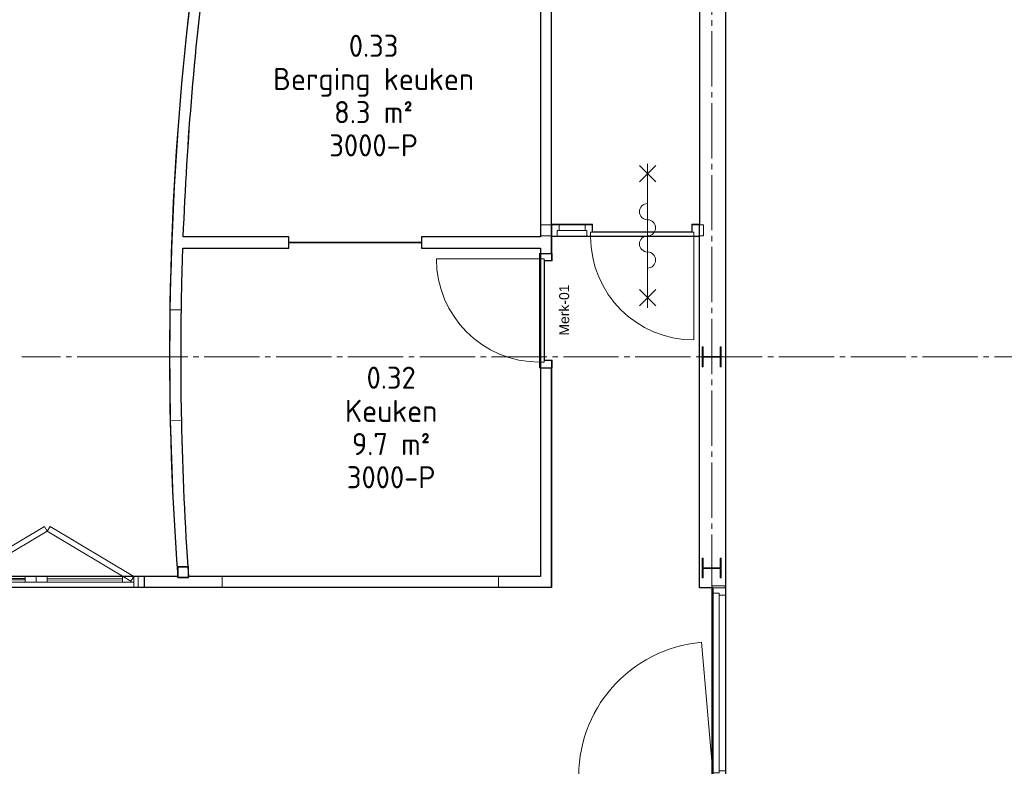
# Model space of a CAD drawing. Header units: millimetres. Extents: x -20518 to 270852, y -121463 to 37725.
# Tile 23 of 33: x 31425 to 40335, y 14282 to 21034. Entities that reach past the tile are written whole.
import ezdxf
from ezdxf.enums import TextEntityAlignment as Align

# ---------------------------------------------------------------- set-up
doc = ezdxf.new("R2010")
doc.units = ezdxf.units.MM
doc.linetypes.add('B0204', pattern=[650, 500, -50, 50, -50])
for name, color, linetype in [('21 Buitenwanden', 3, 'Continuous'), ('21 Buitenwanden Deuren', 7, 'Continuous'), ('22 C Binnenwanden', 2, 'Continuous'), ('22 C Binnenwanden Deuren', 7, 'Continuous'), ('22 C Binnenwanden Ramen', 7, 'Continuous'), ('28 Draagconstructies', 5, 'Continuous'), ('A Stramien', 8, 'Continuous'), ('Info Algemeen', 7, 'Continuous'), ('X-BT$1----_Ruimtegegevens', 7, 'Continuous')]:
    doc.layers.add(name, color=color, linetype=linetype)
doc.layers.add('BL$8-GO--polylijnen', color=10, linetype='Continuous', plot=False)
for name, color, linetype, lineweight in [('X-BT$23A__RuimteElement', 7, 'Continuous', 0), ('X-BT$23F__RuimteElement', 7, 'Continuous', 0), ('X-BT$23m2_RuimteElement', 7, 'Continuous', 0), ('X-BT$23NR__Ruimtenummer', 1, 'Continuous', 0), ('X-BT$23P__Algemeen', 1, 'Continuous', 0)]:
    doc.layers.add(name, color=color, linetype=linetype, lineweight=lineweight)
doc.styles.add('GENERATED_STYLE_2', font='arial.ttf')
doc.styles.add('Isocpeur', font='isocpeur.ttf')

# ---------------------------------------------------------------- blocks, each defined once
blk = doc.blocks.new('D1c 1 zij bi h 16_7')
at = {"layer": '22 C Binnenwanden Deuren', "linetype": 'Continuous', "lineweight": 0}
for p, q in [((-617.5, 0), (-617.5, 934)), ((-667.5, 0), (-600.5, 0)), ((-667.5, 0), (-667.5, -114)), ((-617.5, 0), (316.5, 0)), ((-617.5, -40), (-617.5, 0)), ((366.5, 0), (299.5, 0)), ((316.5, 0), (316.5, -40)), ((349.5, 0), (349.5, -54)), ((600.5, 0), (366.5, 0)), ((600.5, 0), (667.5, 0)), ((617.5, 0), (617.5, -54)), ((667.5, -114), (667.5, 0)), ((-667.5, -7), (-667.5, -107)), ((316.5, -40), (-617.5, -40)), ((-600.5, -40), (-600.5, -114)), ((299.5, -40), (299.5, -114)), ((349.5, -54), (617.5, -54)), ((366.5, -54), (366.5, -114)), ((600.5, -54), (600.5, -114)), ((667.5, -7), (667.5, -107)), ((667.5, -7), (667.5, -107)), ((-667.5, -114), (-600.5, -114)), ((366.5, -114), (299.5, -114)), ((600.5, -114), (366.5, -114)), ((600.5, -114), (667.5, -114))]:
    blk.add_line(p, q, dxfattribs=at)
blk.add_arc((-617.5, 0), 934, 0, 90, dxfattribs=at)
blk = doc.blocks.new('Wall_161_1', base_point=(85783.1, 20550.5))
at = {"layer": '22 C Binnenwanden', "linetype": 'Continuous', "lineweight": 0}
for p, q in [((84411.1, 20450.5), (84411.1, 20550.5)), ((84411.1, 20450.5), (84411.1, 20550.5)), ((85746.1, 20450.5), (85746.1, 20550.5))]:
    blk.add_line(p, q, dxfattribs=at)
at = {"layer": '22 C Binnenwanden', "linetype": 'Continuous', "lineweight": 0, "flags": 128}
for points in [[(84411.1, 20550.5), (84311.1, 20550.5)], [(84311.1, 20550.5), (84311.1, 20450.5)], [(85783.1, 20550.5), (85746.1, 20550.5)], [(85783.1, 20550.5), (85783.1, 20450.5)], [(84311.1, 20450.5), (84411.1, 20450.5)], [(85746.1, 20450.5), (85783.1, 20450.5)]]:
    blk.add_lwpolyline(points, dxfattribs=at)
at = {"layer": '22 C Binnenwanden', "linetype": 'Continuous', "lineweight": 0}
blk.add_point((84411.1, 20450.5), dxfattribs=at)
at = {"layer": '22 C Binnenwanden Deuren', "linetype": 'Continuous', "lineweight": 0, "zscale": 1000, "rotation": 180}
blk.add_blockref('D1c 1 zij bi h 16_7', (85078.6, 20443.5), dxfattribs=at)
blk = doc.blocks.new('Simple Window Opening')
at = {"layer": '22 C Binnenwanden Ramen', "linetype": 'Continuous', "lineweight": 0}
for p, q in [((-498.7, -75), (-500.4, 25)), ((498.7, -75), (500.4, 25))]:
    blk.add_line(p, q, dxfattribs=at)
for radius in [28389.6, 28289.6]:
    blk.add_arc((0, -28360.2), radius, 88.98996, 91.01004, dxfattribs=at)
blk = doc.blocks.new('Wall_162_1', base_point=(81472.3, 24198.1))
at = {"layer": '22 C Binnenwanden', "linetype": 'Continuous', "lineweight": 0}
for radius, start, end in [(28389.6, 170.15935, 179.15469), (28289.6, 170.15962, 172.30673), (28289.6, 172.51105, 177.81794), (28289.6, 178.0206, 179.15469), (28389.6, 181.17477, 184.02588), (28289.6, 181.17477, 184.04014)]:
    blk.add_arc((109345.7, 19363.3), radius, start, end, dxfattribs=at)
at = {"layer": '22 C Binnenwanden Ramen', "linetype": 'Continuous', "lineweight": 0, "xscale": -1, "zscale": 1000, "rotation": 90.16473005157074}
blk.add_blockref('Simple Window Opening', (80985.6, 19281.8), dxfattribs=at)
blk = doc.blocks.new('Simple Window Opening_2')
at = {"layer": '22 C Binnenwanden Ramen', "linetype": 'Continuous', "lineweight": 0}
for p, q in [((-1250, 25), (-1250, -75)), ((-1250, 25), (1250, 25)), ((1250, 25), (1250, -75)), ((-1250, -75), (1250, -75))]:
    blk.add_line(p, q, dxfattribs=at)
blk = doc.blocks.new('Wall_183_1', base_point=(80726.9, 17270.2))
at = {"layer": '22 C Binnenwanden', "linetype": 'Continuous', "lineweight": 0, "flags": 128}
for points in [[(81026.2, 17370.2), (80726.9, 17370.2)], [(80726.9, 17270.2), (80726.9, 17370.2)], [(81428.3, 17370.2), (81126.4, 17370.2)], [(84308.1, 17370.2), (83928.3, 17370.2)], [(80726.9, 17270.2), (81428.3, 17270.2)], [(83928.3, 17270.2), (84408.1, 17270.2)]]:
    blk.add_lwpolyline(points, dxfattribs=at)
at = {"layer": '22 C Binnenwanden Ramen', "linetype": 'Continuous', "lineweight": 0, "xscale": -1, "zscale": 1000, "rotation": 180}
blk.add_blockref('Simple Window Opening_2', (82678.3, 17295.2), dxfattribs=at)
blk = doc.blocks.new('R1a hout 16')
at = {"layer": '22 C Binnenwanden Ramen', "linetype": 'Continuous', "lineweight": 0}
for p, q in [((-2209.6, 0), (-2209.6, -50)), ((-2109.6, 0), (-2209.6, 0)), ((-2109.6, 0), (-1426.8, 0)), ((-2109.6, -50), (-2109.6, 0)), ((-1426.8, 0), (-1426.8, -50)), ((-1326.8, 0), (-1426.8, 0)), ((-1326.8, 0), (-1326.8, -50)), ((-1226.8, 0), (-1326.8, 0)), ((-544, 0), (-1226.8, 0)), ((-1226.8, -50), (-1226.8, 0)), ((-544, 0), (-544, -50)), ((-444, 0), (-544, 0)), ((-444, 0), (-444, -50)), ((-344, 0), (-444, 0)), ((-344, 0), (338.8, 0)), ((-344, -50), (-344, 0)), ((338.8, 0), (338.8, -50)), ((438.8, 0), (338.8, 0)), ((538.8, 0), (438.8, 0)), ((438.8, -50), (438.8, 0)), ((538.8, 0), (1221.6, 0)), ((538.8, -50), (538.8, 0)), ((1221.6, 0), (1221.6, -50)), ((1321.6, 0), (1221.6, 0)), ((1421.6, 0), (1321.6, 0)), ((1321.6, -50), (1321.6, 0)), ((2104.4, 0), (1421.6, 0)), ((1421.6, -50), (1421.6, 0)), ((2104.4, 0), (2104.4, -50)), ((2204.4, 0), (2104.4, 0)), ((2244.2, 0), (2204.4, 0)), ((2204.4, -50), (2204.4, 0)), ((-2209.6, 0), (-2244.2, 0)), ((-2209.6, -50), (-2109.6, -50)), ((-2209.6, -100), (-2209.6, -50)), ((-2209.6, -50.1), (-1478.5, -50.1)), ((-1426.8, -19), (-2109.6, -19)), ((-2109.6, -31), (-1426.8, -31)), ((-2109.6, -50), (-1426.8, -50)), ((-1478.5, -50.1), (-1326.8, -50.1)), ((-1426.8, -50), (-1326.8, -50)), ((-1326.8, -50), (-1226.8, -50)), ((-1326.8, -50.1), (-444, -50.1)), ((-544, -19), (-1226.8, -19)), ((-1226.8, -31), (-544, -31)), ((-544, -50), (-1226.8, -50)), ((-595.7, -50.1), (-444, -50.1)), ((-544, -50), (-444, -50)), ((-521, -50.1), (-521, -50)), ((-521, -59.9), (-521, -50.1)), ((-521, -60), (-521, -59.9)), ((-521, -60), (-517.4, -60)), ((-517.2, -89), (-519.9, -90.1)), ((-517.4, -60), (-507.5, -60)), ((-517.2, -89), (-503.7, -89)), ((-507.5, -60), (-494, -60)), ((-504, -60.1), (-504, -60)), ((-504, -88.8), (-504, -60.1)), ((-504, -88.9), (-504, -88.8)), ((-504, -88.9), (-501, -88.9)), ((-503.7, -89), (-499.7, -89)), ((-502.7, -88.9), (-502.7, -88.9)), ((-502.7, -89), (-502.7, -88.9)), ((-501, -88.9), (-494, -88.9)), ((-499.7, -89), (-494.2, -89)), ((-494.2, -89), (-488.6, -89)), ((-494, -60), (-480.5, -60)), ((-494, -88.9), (-486.9, -88.9)), ((-488.6, -89), (-484.4, -89)), ((-486.9, -88.9), (-484, -88.9)), ((-485.2, -88.9), (-485.2, -88.9)), ((-485.2, -89), (-485.2, -88.9)), ((-484.4, -89), (-482.7, -89)), ((-484, -60.1), (-484, -60)), ((-484, -88.8), (-484, -60.1)), ((-484, -88.9), (-484, -88.8)), ((-482.7, -89), (-480, -90.1)), ((-480.5, -60), (-470.6, -60)), ((-470.6, -60), (-467, -60)), ((-467, -50.1), (-467, -50)), ((-467, -59.9), (-467, -50.1)), ((-467, -60), (-467, -59.9)), ((-444, -50), (-344, -50)), ((438.8, -50.1), (-444, -50.1)), ((-292.2, -50.1), (-444, -50.1)), ((-421, -50.1), (-421, -50)), ((-421, -59.9), (-421, -50.1)), ((-421, -60), (-421, -59.9)), ((-417.4, -60), (-421, -60)), ((-407.5, -60), (-417.4, -60)), ((-405.2, -89), (-408, -90.1)), ((-394, -60), (-407.5, -60)), ((-403.5, -89), (-405.2, -89)), ((-404, -60.1), (-404, -60)), ((-404, -88.8), (-404, -60.1)), ((-404, -88.9), (-404, -88.8)), ((-401, -88.9), (-404, -88.9)), ((-399.4, -89), (-403.5, -89)), ((-402.7, -88.9), (-402.7, -88.9)), ((-402.7, -89), (-402.7, -88.9)), ((-394, -88.9), (-401, -88.9)), ((-393.8, -89), (-399.4, -89)), ((-380.5, -60), (-394, -60)), ((-386.9, -88.9), (-394, -88.9)), ((-388.3, -89), (-393.8, -89)), ((-384.2, -89), (-388.3, -89)), ((-384, -88.9), (-386.9, -88.9)), ((-385.2, -88.9), (-385.2, -88.9)), ((-385.2, -89), (-385.2, -88.9)), ((-370.7, -89), (-384.2, -89)), ((-384, -60.1), (-384, -60)), ((-384, -88.8), (-384, -60.1)), ((-384, -88.9), (-384, -88.8)), ((-370.6, -60), (-380.5, -60)), ((-370.7, -89), (-368.1, -90.1)), ((-367, -60), (-370.6, -60)), ((-367, -50.1), (-367, -50)), ((-367, -59.9), (-367, -50.1)), ((-367, -60), (-367, -59.9)), ((338.8, -19), (-344, -19)), ((-344, -31), (338.8, -31)), ((-344, -50), (338.8, -50)), ((338.8, -50), (438.8, -50)), ((438.8, -50), (538.8, -50)), ((1321.6, -50.1), (438.8, -50.1)), ((590.6, -50.1), (438.8, -50.1)), ((1221.6, -19), (538.8, -19)), ((538.8, -31), (1221.6, -31)), ((538.8, -50), (1221.6, -50)), ((1221.6, -50), (1321.6, -50)), ((1321.6, -50), (1421.6, -50)), ((1473.3, -50.1), (1321.6, -50.1)), ((2104.4, -19), (1421.6, -19)), ((1421.6, -31), (2104.4, -31)), ((2104.4, -50), (1421.6, -50)), ((2204.4, -50.1), (1473.3, -50.1)), ((2104.4, -50), (2204.4, -50)), ((2204.4, -50), (2204.4, -100)), ((-2244.2, -100), (-2209.6, -100)), ((-519.9, -90.1), (-521, -92.7)), ((-521, -92.7), (-519.9, -95.4)), ((-519.9, -95.4), (-517.2, -96.5)), ((-517.2, -96.5), (-503.7, -96.5)), ((-504, -96.7), (-501, -96.7)), ((-504, -96.7), (-504, -96.7)), ((-504, -98.9), (-504, -96.7)), ((-504, -99), (-504, -98.9)), ((-504, -99), (-501, -99)), ((-503.7, -96.5), (-499.7, -96.5)), ((-502.7, -96.7), (-502.7, -96.5)), ((-502.7, -96.5), (-502.7, -96.5)), ((-501, -96.7), (-494, -96.7)), ((-501, -99), (-494, -99)), ((-499.7, -96.5), (-494.2, -96.5)), ((-494.2, -96.5), (-488.6, -96.5)), ((-494, -96.7), (-486.9, -96.7)), ((-494, -99), (-486.9, -99)), ((-488.6, -96.5), (-484.4, -96.5)), ((-486.9, -96.7), (-484, -96.7)), ((-486.9, -99), (-484, -99)), ((-485.2, -96.7), (-485.2, -96.5)), ((-485.2, -96.5), (-485.2, -96.5)), ((-484.4, -96.5), (-482.7, -96.5)), ((-484, -96.7), (-484, -96.7)), ((-484, -98.9), (-484, -96.7)), ((-484, -99), (-484, -98.9)), ((-480, -95.4), (-482.7, -96.5)), ((-480, -90.1), (-478.9, -92.7)), ((-478.9, -92.7), (-480, -95.4)), ((-408, -90.1), (-409.1, -92.7)), ((-409.1, -92.7), (-408, -95.4)), ((-408, -95.4), (-405.2, -96.5)), ((-403.5, -96.5), (-405.2, -96.5)), ((-401, -96.7), (-404, -96.7)), ((-404, -96.7), (-404, -96.7)), ((-404, -98.9), (-404, -96.7)), ((-404, -99), (-404, -98.9)), ((-401, -99), (-404, -99)), ((-399.4, -96.5), (-403.5, -96.5)), ((-402.7, -96.7), (-402.7, -96.5)), ((-402.7, -96.5), (-402.7, -96.5)), ((-394, -96.7), (-401, -96.7)), ((-394, -99), (-401, -99)), ((-393.8, -96.5), (-399.4, -96.5)), ((-386.9, -96.7), (-394, -96.7)), ((-386.9, -99), (-394, -99)), ((-388.3, -96.5), (-393.8, -96.5)), ((-384.2, -96.5), (-388.3, -96.5)), ((-384, -96.7), (-386.9, -96.7)), ((-384, -99), (-386.9, -99)), ((-385.2, -96.7), (-385.2, -96.5)), ((-385.2, -96.5), (-385.2, -96.5)), ((-370.7, -96.5), (-384.2, -96.5)), ((-384, -96.7), (-384, -96.7)), ((-384, -98.9), (-384, -96.7)), ((-384, -99), (-384, -98.9)), ((-368.1, -95.4), (-370.7, -96.5)), ((-368.1, -90.1), (-367, -92.7)), ((-367, -92.7), (-368.1, -95.4)), ((2204.4, -100), (2244.2, -100))]:
    blk.add_line(p, q, dxfattribs=at)
blk = doc.blocks.new('DV2 16')
at = {"layer": '22 C Binnenwanden Deuren', "linetype": 'Continuous', "lineweight": 0}
for p, q in [((-1449.9, 454), (-2207, 0)), ((-1424.2, 411.2), (-1449.9, 454)), ((-1398.5, 454), (-1424.2, 411.2)), ((-641.4, 0), (-1398.5, 454)), ((-2181.3, -42.9), (-1424.2, 411.2)), ((-1424.2, 411.2), (-667.1, -42.9)), ((-241.4, 340.2), (-219.6, 385.2)), ((-219.6, 385.2), (574.7, 0)), ((574.7, 0), (1369, 385.2)), ((1369, 385.2), (1390.9, 340.2)), ((1390.9, 340.2), (1412.7, 385.2)), ((1412.7, 385.2), (2207, 0)), ((552.9, -45), (-241.4, 340.2)), ((1390.9, 340.2), (596.5, -45)), ((2185.2, -45), (1390.9, 340.2)), ((-2207, 0), (-2247, 0)), ((-2247, 0), (-2247, -100)), ((-2207, -100), (-2207, 0)), ((-2207, 0), (-2181.3, -42.9)), ((-667.1, -42.9), (-641.4, 0)), ((574.7, 0), (552.9, -45)), ((596.5, -45), (574.7, 0)), ((2207, 0), (2185.2, -45)), ((2247, 0), (2207, 0)), ((2207, 0), (2207, -100)), ((2247, -100), (2247, 0)), ((-2247, -100), (-2207, -100)), ((2207, -100), (2247, -100))]:
    blk.add_line(p, q, dxfattribs=at)
blk = doc.blocks.new('Wall_186_1', base_point=(76173.6, 17271))
at = {"layer": '22 C Binnenwanden', "linetype": 'Continuous', "lineweight": 0, "flags": 128}
for points in [[(80722.2, 17369.2), (80667.6, 17369.3)], [(80722.1, 17269.2), (80722.2, 17369.2)], [(80667.6, 17269.3), (80722.1, 17269.2)]]:
    blk.add_lwpolyline(points, dxfattribs=at)
at = {"layer": '22 C Binnenwanden Deuren', "linetype": 'Continuous', "lineweight": 0, "xscale": -1, "zscale": 1000, "rotation": 359.9783085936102}
blk.add_blockref('DV2 16', (78420.7, 17370.1), dxfattribs=at)
at = {"layer": '22 C Binnenwanden Ramen', "linetype": 'Continuous', "lineweight": 0, "xscale": -1, "zscale": 1000, "rotation": 359.9783085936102}
blk.add_blockref('R1a hout 16', (78418.1, 17370.1), dxfattribs=at)
blk = doc.blocks.new('Wall_272_1', base_point=(85861.6, 17286.7))
at = {"layer": '22 C Binnenwanden', "linetype": 'Continuous', "lineweight": 0, "flags": 128}
for points in [[(85979.1, 17286.7), (85861.6, 17286.7)], [(85861.6, 17286.7), (85861.6, 17268.7)], [(85979.1, 17268.7), (85979.1, 17286.7)], [(85861.6, 17268.7), (85979.1, 17268.7)]]:
    blk.add_lwpolyline(points, dxfattribs=at)
blk = doc.blocks.new('D1a bi h 16_28')
at = {"layer": '22 C Binnenwanden Deuren', "linetype": 'Continuous', "lineweight": 0}
for p, q in [((-467, 0), (-467, 934)), ((-517, 0), (-450, 0)), ((-517, 0), (-517, -114)), ((-467, 0), (467, 0)), ((-467, -40), (-467, 0)), ((450, 0), (517, 0)), ((467, 0), (467, -40)), ((517, -114), (517, 0)), ((-517, -7), (-517, -107)), ((467, -40), (-467, -40)), ((-450, -40), (-450, -114)), ((450, -40), (450, -114)), ((517, -7), (517, -107)), ((517, -7), (517, -107)), ((-517, -114), (-450, -114)), ((450, -114), (517, -114))]:
    blk.add_line(p, q, dxfattribs=at)
blk.add_arc((-467, 0), 934, 0, 90, dxfattribs=at)
blk = doc.blocks.new('Deur en raam marker 16+_137')
blk = doc.blocks.new('Wall_303_1', base_point=(84408.1, 17270.2))
for p, q in [((84308.1, 20292.2), (84408.1, 20292.2)), ((84308.1, 19258.2), (84408.1, 19258.2)), ((84308.1, 19258.2), (84408.1, 19258.2))]:
    blk.add_line(p, q)
at = {"flags": 128}
for points in [[(84308.1, 24150.5), (84308.1, 23150.5)], [(84408.1, 23150.5), (84408.1, 24150.5)], [(84308.1, 23050.5), (84308.1, 20440.5)], [(84408.1, 20292.2), (84408.1, 23050.5)], [(84308.1, 20340.5), (84308.1, 20292.2)], [(84308.1, 19258.2), (84308.1, 17370.2)], [(84408.1, 17270.2), (84408.1, 19258.2)]]:
    blk.add_lwpolyline(points, dxfattribs=at)
blk.add_point((84308.1, 19258.2))
at = {"xscale": -0.9999999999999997, "zscale": 1000, "rotation": 89.99973063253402}
blk.add_blockref('D1a bi h 16_28', (84301.1, 19775.2), dxfattribs=at)
ref = blk.add_blockref('Deur en raam marker 16+_137', (84308.1, 19775.2), dxfattribs=dict(rotation=89.99973063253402))
ref.add_attrib('AC_WIDO_ID', 'Merk-01', dxfattribs={"height": 90, "rotation": 89.99973, "style": 'GENERATED_STYLE_2'}).set_placement((84595.3, 19549.3), align=Align.BOTTOM_LEFT)
blk = doc.blocks.new('Wall_340_1', base_point=(81073, 20340.5))
at = {"layer": '22 C Binnenwanden', "linetype": 'Continuous', "lineweight": 0, "flags": 128}
for points in [[(82032.6, 20440.5), (81076.6, 20440.5)], [(82032.6, 20340.5), (82032.6, 20440.5)], [(81073, 20340.5), (82032.6, 20340.5)]]:
    blk.add_lwpolyline(points, dxfattribs=at)
blk = doc.blocks.new('Wall_341_1', base_point=(84408.1, 20440.5))
at = {"layer": '22 C Binnenwanden', "linetype": 'Continuous', "lineweight": 0, "flags": 128}
for points in [[(84308.1, 20440.5), (83232.4, 20440.5)], [(83232.4, 20440.5), (83232.4, 20340.5)], [(83232.4, 20340.5), (84308.1, 20340.5)]]:
    blk.add_lwpolyline(points, dxfattribs=at)
blk = doc.blocks.new('Wall_559_1', base_point=(85858.1, 19357.1))
at = {"layer": '21 Buitenwanden', "linetype": 'Continuous', "lineweight": 0, "flags": 128}
for points in [[(85747.6, 30767.6), (85747.6, 19357.1)], [(85985.6, 19357.1), (85985.6, 30529.6)]]:
    blk.add_lwpolyline(points, dxfattribs=at)
blk = doc.blocks.new('D2c 2 zij bi h 16_4')
at = {"layer": '21 Buitenwanden Deuren', "linetype": 'Continuous', "lineweight": 0}
for p, q in [((-1217, 0), (-2429.4, 106.1)), ((1217, 0), (2429.4, 106.1)), ((-1200, 0), (-2923.2, 0)), ((-2923.2, 0), (-2923.2, -9)), ((-2873.2, 0), (-2873.2, -54)), ((-1267, 0), (-1200, 0)), ((-1250, 0), (-1250, -54)), ((-1217, 0), (1217, 0)), ((-1217, -40), (-1217, 0)), ((0, 0), (0, -40)), ((1267, 0), (1200, 0)), ((1217, 0), (1217, -40)), ((1250, 0), (1250, -54)), ((2856.2, 0), (1267, 0)), ((2856.2, 0), (2923.2, 0)), ((2873.2, 0), (2873.2, -54)), ((2923.2, 0), (2923.2, -9)), ((-2923.2, -9), (-2923.2, -84)), ((-2923.2, -84), (-2923.2, -106)), ((-2873.2, -54), (-1250, -54)), ((-2856.2, -54), (-2856.2, -114)), ((-1267, -54), (-1267, -114)), ((1217, -40), (-1217, -40)), ((-1200, -40), (-1200, -114)), ((1200, -40), (1200, -114)), ((1250, -54), (2873.2, -54)), ((1267, -54), (1267, -114)), ((2856.2, -54), (2856.2, -114)), ((2923.2, -9), (2923.2, -84)), ((2923.2, -84), (2923.2, -106)), ((-2923.2, -106), (-2923.2, -114)), ((-1200, -114), (-2923.2, -114)), ((-1267, -114), (-1200, -114)), ((1267, -114), (1200, -114)), ((2856.2, -114), (1267, -114)), ((2856.2, -114), (2923.2, -114)), ((2923.2, -106), (2923.2, -114))]:
    blk.add_line(p, q, dxfattribs=at)
for centre, start, end in [((-1217, 0), 0, 175), ((1217, 0), 5, 180)]:
    blk.add_arc(centre, 1217, start, end, dxfattribs=at)
for p in [(-2923.2, 0), (-2923.2, -114)]:
    blk.add_point(p, dxfattribs=at)
blk = doc.blocks.new('Wall_563_1', base_point=(85858.1, 8057.1))
at = {"layer": '21 Buitenwanden', "linetype": 'Continuous', "lineweight": 0}
for p, q in [((85747.6, 17268.7), (85760.1, 17268.7)), ((85760.1, 17268.7), (85772.6, 17268.7)), ((85772.6, 17268.7), (85847.6, 17268.7)), ((85847.6, 17268.7), (85871.6, 17268.7)), ((85871.6, 17268.7), (85880.6, 17268.7)), ((85880.6, 17268.7), (85955.6, 17268.7)), ((85955.6, 17268.7), (85977.6, 17268.7)), ((85977.6, 17268.7), (85985.6, 17268.7)), ((85747.6, 11422.3), (85760.1, 11422.3)), ((85760.1, 11422.3), (85772.6, 11422.3)), ((85772.6, 11422.3), (85847.6, 11422.3)), ((85847.6, 11422.3), (85871.6, 11422.3)), ((85871.6, 11422.3), (85880.6, 11422.3)), ((85880.6, 11422.3), (85955.6, 11422.3)), ((85955.6, 11422.3), (85977.6, 11422.3)), ((85977.6, 11422.3), (85985.6, 11422.3))]:
    blk.add_line(p, q, dxfattribs=at)
at = {"layer": '21 Buitenwanden', "linetype": 'Continuous', "lineweight": 0, "flags": 128}
for points in [[(85747.6, 19357.1), (85747.6, 17268.7)], [(85985.6, 17268.7), (85985.6, 19357.1)], [(85747.6, 11422.3), (85747.6, 7946.6)], [(85985.6, 8184.6), (85985.6, 11422.3)]]:
    blk.add_lwpolyline(points, dxfattribs=at)
at = {"layer": '21 Buitenwanden Deuren', "linetype": 'Continuous', "lineweight": 0, "zscale": 1000, "rotation": 90}
blk.add_blockref('D2c 2 zij bi h 16_4', (85871.6, 14345.5), dxfattribs=at)
blk = doc.blocks.new('Column_1_1', base_point=(85858.1, 19356.6))
at = {"layer": '28 Draagconstructies', "linetype": 'Continuous', "lineweight": 0}
for p, q in [((85782.1, 19446.6), (85772.6, 19446.6)), ((85772.6, 19446.6), (85772.6, 19356.6)), ((85782.1, 19359.6), (85782.1, 19446.6)), ((85943.6, 19446.6), (85934.1, 19446.6)), ((85934.1, 19446.6), (85934.1, 19359.6)), ((85943.6, 19266.6), (85943.6, 19446.6)), ((85772.6, 19356.6), (85772.6, 19266.6)), ((85934.1, 19359.6), (85782.1, 19359.6)), ((85782.1, 19266.6), (85782.1, 19353.6)), ((85782.1, 19353.6), (85934.1, 19353.6)), ((85934.1, 19353.6), (85934.1, 19266.6)), ((85772.6, 19266.6), (85782.1, 19266.6)), ((85934.1, 19266.6), (85943.6, 19266.6))]:
    blk.add_line(p, q, dxfattribs=at)
blk = doc.blocks.new('Column_8_1', base_point=(85858.139, 17446.497))
at = {"layer": '28 Draagconstructies', "linetype": 'Continuous', "lineweight": 0}
for p, q in [((85782.139, 17536.497), (85772.639, 17536.497)), ((85772.639, 17536.497), (85772.639, 17446.497)), ((85782.139, 17449.497), (85782.139, 17536.497)), ((85943.639, 17536.497), (85934.139, 17536.497)), ((85934.139, 17536.497), (85934.139, 17449.497)), ((85943.639, 17356.497), (85943.639, 17536.497)), ((85772.639, 17446.497), (85772.639, 17356.497)), ((85934.139, 17449.497), (85782.139, 17449.497)), ((85782.139, 17356.497), (85782.139, 17443.497)), ((85782.139, 17443.497), (85934.139, 17443.497)), ((85934.139, 17443.497), (85934.139, 17356.497)), ((85772.639, 17356.497), (85782.139, 17356.497)), ((85934.139, 17356.497), (85943.639, 17356.497))]:
    blk.add_line(p, q, dxfattribs=at)
blk = doc.blocks.new('Standard grid marker_2')
at = {"layer": 'A Stramien', "linetype": 'B0204', "lineweight": 0}
blk.add_line((1000, 0), (38553.1, 0), dxfattribs=at)
at = {"layer": 'A Stramien', "lineweight": 0, "style": 'GENERATED_STYLE_2'}
blk.add_attdef('AC_MarkerText_1', text='', height=175, rotation=270, dxfattribs=at).set_placement((-379.3, 86.4), align=Align.BOTTOM_LEFT)
blk = doc.blocks.new('2D Brw 30 min zelfsl 16+')
at = {"layer": 'Info Algemeen', "linetype": 'Continuous', "lineweight": 0}
for p, q in [((-652, 0), (648, 0)), ((-638, 74), (-490, -74)), ((-638, -74), (-490, 74)), ((630, 74), (482, -74)), ((630, -74), (482, 74))]:
    blk.add_line(p, q, dxfattribs=at)
for centre, start, end in [((-220.9, 0), 180, 0), ((-75, 0), 0, 180), ((71, 0), 180, 0), ((216.9, 0), 0, 180)]:
    blk.add_arc(centre, 73, start, end, dxfattribs=at)
blk = doc.blocks.new('2D Koker vierkant 16+')
at = {"layer": '21 Buitenwanden', "linetype": 'Continuous', "lineweight": 0}
for p, q in [((0, 95), (0, 50)), ((4, 93), (4, 46)), ((95, 100), (5, 100)), ((93, 96), (7, 96)), ((96, 7), (96, 93)), ((100, 5), (100, 95)), ((0, 50), (0, 5)), ((4, 46), (4, 7)), ((5, 0), (95, 0)), ((7, 4), (93, 4))]:
    blk.add_line(p, q, dxfattribs=at)
for centre, radius, start, end in [((5, 95), 5, 90, 180), ((7, 93), 3, 90, 180), ((93, 93), 3, 0, 90), ((95, 95), 5, 0, 90), ((5, 5), 5, 180, 270), ((7, 7), 3, 180, 270), ((93, 7), 3, 270, 0), ((95, 5), 5, 270, 0)]:
    blk.add_arc(centre, radius, start, end, dxfattribs=at)
blk = doc.blocks.new('Standard grid marker_10')
at = {"layer": 'A Stramien', "linetype": 'B0204', "lineweight": 0}
for q in [(0, 0), (27356.6, 0)]:
    blk.add_line((1000, 0), q, dxfattribs=at)
at = {"layer": 'A Stramien', "lineweight": 0, "style": 'GENERATED_STYLE_2'}
blk.add_attdef('AC_MarkerText_1', text='', height=175, dxfattribs=at).set_placement((28540.2, -129.3), align=Align.BOTTOM_LEFT)
blk = doc.blocks.new('Ruimtefunctie')
at = {"layer": 'X-BT$23A__RuimteElement', "style": 'Isocpeur', "width": 0.94}
blk.add_attdef('RUIMTEFUNCTIE-A', text='', height=200, dxfattribs=at).set_placement((0, -600), align=Align.MIDDLE_CENTER)
at = {"layer": 'X-BT$23F__RuimteElement', "style": 'Isocpeur', "width": 0.94}
blk.add_attdef('RUIMTEFUNCTIE', text='', height=200, dxfattribs=at).set_placement((0, 300), align=Align.MIDDLE_CENTER)
at = {"layer": 'X-BT$23m2_RuimteElement', "style": 'Isocpeur', "width": 0.94}
blk.add_attdef('RUIMTEFUNCTIE-B', text='', height=200, dxfattribs=at).set_placement((0, 0), align=Align.MIDDLE_CENTER)
at = {"layer": 'X-BT$23NR__Ruimtenummer', "style": 'Isocpeur', "width": 0.94}
blk.add_attdef('RUIMTENUMMER', text='', height=200, dxfattribs=at).set_placement((0, 600), align=Align.MIDDLE_CENTER)
at = {"layer": 'X-BT$23P__Algemeen', "style": 'Isocpeur', "width": 0.94}
blk.add_attdef('PEILMAAT', text='', height=200, dxfattribs=at).set_placement((0, -300), align=Align.MIDDLE_CENTER)

msp = doc.modelspace()

# ---------------------------------------------------------------- linework, layer by layer
at = {"layer": '22 C Binnenwanden', "linetype": 'Continuous', "lineweight": 0}
for p, q in [((32456.9, 15898.1), (32456.9, 15998.1)), ((32456.9, 15998.1), (32496.9, 15998.1)), ((32496.9, 15998.1), (32496.9, 15898.1)), ((32496.9, 15898.1), (32456.9, 15898.1))]:
    msp.add_line(p, q, dxfattribs=at)
at = {"layer": 'BL$8-GO--polylijnen'}
msp.add_lwpolyline([(37814.9, 14174.3), (37814.9, 29158.4), (39976.2, 29158.4), (39976.2, 29232.4), (40876.2, 29232.4), (40876.2, 29158.4), (41475.1, 29158.4), (41475.1, 29232.4), (42375.1, 29232.4), (42375.1, 29158.4), (49939.6, 29158.4), (49939.6, 29289.4), (50973.6, 29289.4), (50973.6, 29158.4), (52109.7, 29158.4), (52109.7, 24303.1), (52148.3, 24303.1), (52148.3, 18303.1), (52109.7, 18303.1), (52109.7, 14244)], dxfattribs=at)
msp.add_lwpolyline([(37576.9, 19179.3), (37508.3, 19179.3), (37508.3, 19112.3), (36608.3, 19112.3), (36608.3, 19179.3), (36237.3, 19179.3), (36237.3, 23358.5), (36170.3, 23358.5), (36170.3, 24258.5), (36237.3, 24258.5), (36237.3, 24585.2), (36170.3, 24585.2), (36170.3, 25485.2), (36237.3, 25485.2), (36237.3, 27457), (36609.9, 27457), (36609.9, 27524), (37509.9, 27524), (37509.9, 27457), (37576.9, 27457)], close=True, dxfattribs=at)
for points in [[(27996.5, 15999.8, 0.026142), (27831.4, 18034.8, 0.066863), (26679.1, 22326.5, 0.043042), (25600.4, 24368.5), (33812.9, 25763.6), (33898.4, 25738.2, 0.090477), (32855.4, 15999)], [(33861.9, 19069.3), (32905.9, 19069.3, -0.02316), (33126.7, 21679.3), (36137.3, 21679.3), (36137.3, 19069.3), (35061.6, 19069.3), (35061.6, 19019.3), (33861.9, 19019.3)], [(35061.6, 19019.3), (35061.6, 18969.3), (36137.3, 18969.2), (36137.3, 15999), (32955.7, 15999, -0.012503), (32891.3, 17412.1, -0.008814), (32888.4, 18409.5, -0.004948), (32902.2, 18969.3), (33861.9, 18969.3), (33861.9, 19019.3)]]:
    msp.add_lwpolyline(points, format="xyb", close=True, dxfattribs=at)
msp.add_lwpolyline([(31381.4, 8710.1), (33072, 8816.1), (33064.4, 8937.9), (34022.8, 8998, -0.010725), (33676.8, 10051.1), (36234.3, 10051.1), (36234.3, 7768), (37576.9, 7768), (37576.9, 10051.1), (37690.9, 10051.1), (37690.9, 15897.5), (37576.9, 15897.5), (37576.9, 19072.3), (36237.3, 19072.3), (36237.3, 18853.9), (36170.3, 18853.9), (36170.3, 17953.9), (36237.3, 17953.9), (36237.3, 15899), (33257.6, 15899.6), (28002.9, 15899.8)], format="xyb", dxfattribs=at)

# ---------------------------------------------------------------- block references
at = {"layer": '21 Buitenwanden', "lineweight": 0}
for name, p in [('Wall_559_1', (37687.4, 17985.9)), ('Wall_563_1', (37687.4, 6685.9))]:
    msp.add_blockref(name, p, dxfattribs=at)
at = {"layer": '21 Buitenwanden', "linetype": 'Continuous', "lineweight": 0, "zscale": 1000}
msp.add_blockref('2D Koker vierkant 16+', (32854, 15987.9), dxfattribs=at)
at = {"layer": '22 C Binnenwanden', "lineweight": 0}
for name, p in [('Wall_162_1', (33301.6, 22826.9)), ('Wall_303_1', (36237.3, 15899)), ('Wall_161_1', (37612.4, 19179.3)), ('Wall_340_1', (32902.2, 18969.3)), ('Wall_341_1', (36237.3, 19069.3)), ('Wall_186_1', (28002.9, 15899.8)), ('Wall_183_1', (32556.1, 15899)), ('Wall_272_1', (37690.9, 15915.5))]:
    msp.add_blockref(name, p, dxfattribs=at)
at = {"layer": '28 Draagconstructies', "lineweight": 0}
for name, p in [('Column_1_1', (37687.4, 17985.4)), ('Column_8_1', (37687.4, 16075.3))]:
    msp.add_blockref(name, p, dxfattribs=at)
at = {"layer": 'A Stramien', "linetype": 'Continuous', "lineweight": 0, "zscale": 1000, "rotation": 90}
msp.add_blockref('Standard grid marker_2', (37687.4, -2020.4), dxfattribs=at)
at = {"layer": 'A Stramien', "linetype": 'Continuous', "lineweight": 0, "zscale": 1000}
msp.add_blockref('Standard grid marker_10', (31445.6, 17985.9), dxfattribs=at)
at = {"layer": 'Info Algemeen', "linetype": 'Continuous', "lineweight": 0, "zscale": 1000, "rotation": 270}
msp.add_blockref('2D Brw 30 min zelfsl 16+', (37107.1, 19077.3), dxfattribs=at)
at = {"layer": 'X-BT$1----_Ruimtegegevens'}
ref = msp.add_blockref('Ruimtefunctie', (34628, 20198), dxfattribs=at)
ref.add_attrib('RUIMTENUMMER', '0.33', dxfattribs={"layer": 'X-BT$23NR__Ruimtenummer', "height": 200, "style": 'Isocpeur', "width": 0.94}).set_placement((34628, 20798), align=Align.MIDDLE_CENTER)
ref.add_attrib('RUIMTEFUNCTIE', 'Berging keuken', dxfattribs={"layer": 'X-BT$23F__RuimteElement', "height": 200, "style": 'Isocpeur', "width": 0.94}).set_placement((34628, 20498), align=Align.MIDDLE_CENTER)
ref.add_attrib('RUIMTEFUNCTIE-B', '8.3 m²', dxfattribs={"layer": 'X-BT$23m2_RuimteElement', "height": 200, "style": 'Isocpeur', "width": 0.94}).set_placement((34628, 20198), align=Align.MIDDLE_CENTER)
ref.add_attrib('PEILMAAT', '3000-P', dxfattribs={"layer": 'X-BT$23P__Algemeen', "height": 200, "style": 'Isocpeur', "width": 0.94}).set_placement((34628, 19898), align=Align.MIDDLE_CENTER)
ref = msp.add_blockref('Ruimtefunctie', (34786.9, 17196.5), dxfattribs=at)
ref.add_attrib('RUIMTENUMMER', '0.32', dxfattribs={"layer": 'X-BT$23NR__Ruimtenummer', "height": 200, "style": 'Isocpeur', "width": 0.94}).set_placement((34786.9, 17796.5), align=Align.MIDDLE_CENTER)
ref.add_attrib('RUIMTEFUNCTIE', 'Keuken', dxfattribs={"layer": 'X-BT$23F__RuimteElement', "height": 200, "style": 'Isocpeur', "width": 0.94}).set_placement((34786.9, 17496.5), align=Align.MIDDLE_CENTER)
ref.add_attrib('RUIMTEFUNCTIE-B', '9.7 m²', dxfattribs={"layer": 'X-BT$23m2_RuimteElement', "height": 200, "style": 'Isocpeur', "width": 0.94}).set_placement((34786.9, 17196.5), align=Align.MIDDLE_CENTER)
ref.add_attrib('PEILMAAT', '3000-P', dxfattribs={"layer": 'X-BT$23P__Algemeen', "height": 200, "style": 'Isocpeur', "width": 0.94}).set_placement((34786.9, 16896.5), align=Align.MIDDLE_CENTER)

doc.saveas('drawing.dxf')
